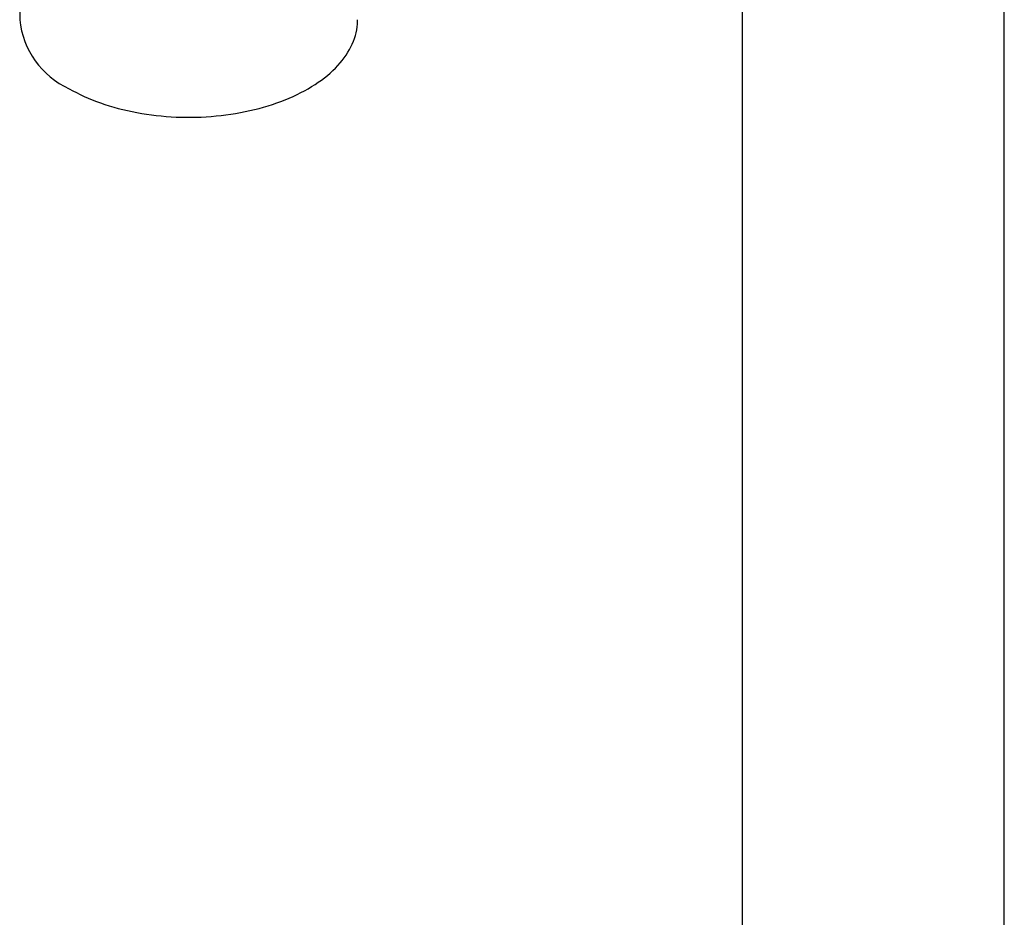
# Model space of a CAD drawing. Header units: millimetres. Extents: x 8 to 984, y 12 to 973.
# Tile 147 of 256: x 817 to 884, y 209 to 270. Entities that reach past the tile are written whole.
import ezdxf

# ---------------------------------------------------------------- set-up
doc = ezdxf.new("R2010")
doc.units = ezdxf.units.MM

msp = doc.modelspace()

# ---------------------------------------------------------------- linework, layer by layer
at = {"color": 7, "linetype": 'Continuous', "lineweight": 30}
for p, q in [((884.041, 112.591), (884.041, 319.747)), ((866.241, 315.77), (866.241, 113.646)), ((817.178, 278.957), (817.178, 270.383))]:
    msp.add_line(p, q, dxfattribs=at)
at = {"color": 7, "linetype": 'Continuous', "lineweight": 30, "flags": 128}
msp.add_lwpolyline([(820.539, 265.699), (820.783, 265.562), (821.034, 265.43), (821.291, 265.301), (821.555, 265.178), (821.826, 265.059), (822.102, 264.944), (822.384, 264.835), (822.672, 264.73), (822.964, 264.63), (823.262, 264.535), (823.565, 264.445), (823.872, 264.361), (824.183, 264.282), (824.498, 264.208), (824.817, 264.14), (825.139, 264.077), (825.464, 264.02), (825.792, 263.968), (826.123, 263.922), (826.456, 263.881), (826.79, 263.846), (827.127, 263.818), (827.465, 263.794), (827.803, 263.777), (828.143, 263.765), (828.483, 263.759), (828.823, 263.759), (829.163, 263.765), (829.502, 263.777), (829.841, 263.794), (830.179, 263.818), (830.515, 263.846), (830.85, 263.881), (831.182, 263.922), (831.513, 263.968), (831.841, 264.02), (832.166, 264.077), (832.488, 264.14), (832.807, 264.208), (833.122, 264.282), (833.434, 264.361), (833.741, 264.445), (834.043, 264.535), (834.341, 264.63), (834.634, 264.73), (834.921, 264.835), (835.204, 264.944), (835.48, 265.059), (835.75, 265.178), (836.014, 265.301), (836.272, 265.43), (836.523, 265.562), (836.767, 265.699), (837.004, 265.84), (837.233, 265.985), (837.455, 266.133), (837.669, 266.286), (837.876, 266.442), (838.074, 266.601), (838.264, 266.764), (838.446, 266.93), (838.619, 267.099), (838.783, 267.271), (838.938, 267.446), (839.084, 267.623), (839.221, 267.803), (839.349, 267.985), (839.468, 268.169), (839.577, 268.355), (839.676, 268.542), (839.766, 268.732), (839.845, 268.923), (839.915, 269.115), (839.976, 269.308), (840.026, 269.502), (840.066, 269.697), (840.096, 269.893), (840.116, 270.089), (840.126, 270.285), (840.128, 270.383)], dxfattribs=at)
at = {"color": 7, "linetype": 'Continuous', "lineweight": 30}
msp.add_arc((822.943, 270.972), 5.795, 185.82886, 245.49129, dxfattribs=at)

doc.saveas('drawing.dxf')
